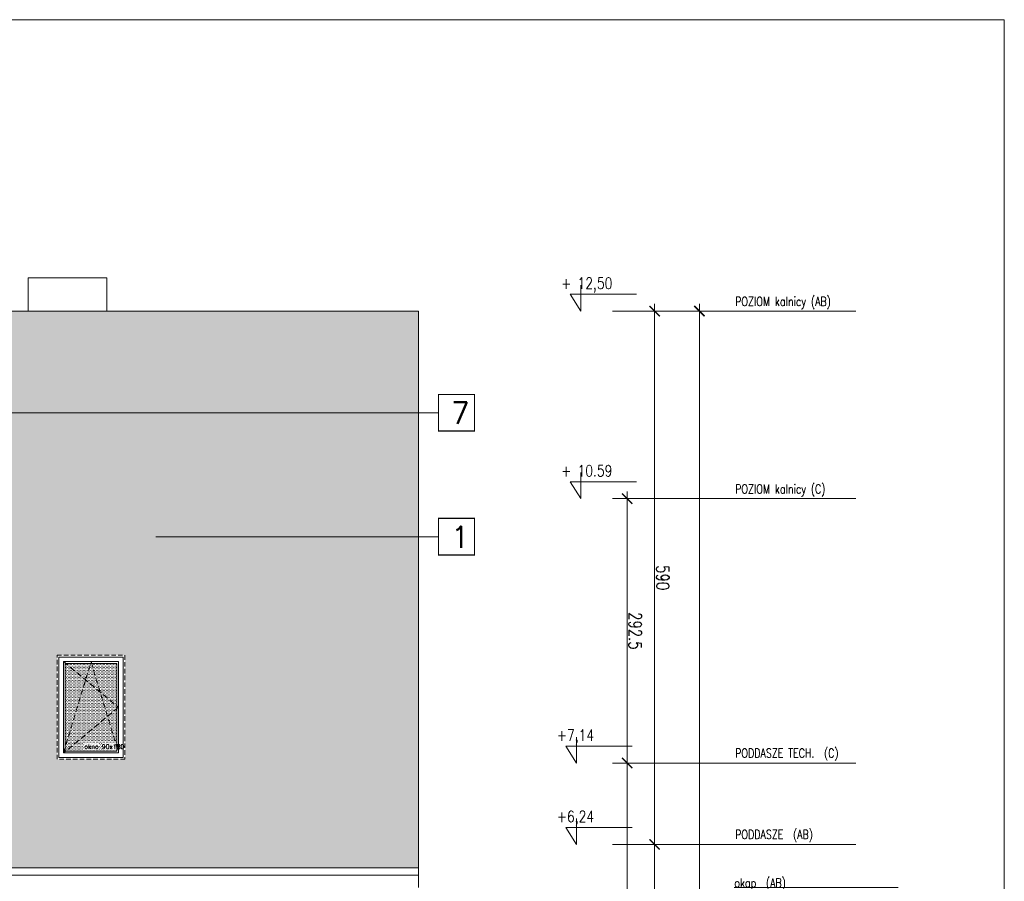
# Model space of a CAD drawing. Header units: millimetres. Extents: x -82287 to 177822, y -399756 to 0.
# Tile 25 of 228: x 59516 to 60606, y -240653 to -239700. Entities that reach past the tile are written whole.
import ezdxf
from ezdxf.enums import TextEntityAlignment as Align

# ---------------------------------------------------------------- set-up
doc = ezdxf.new("R2010")
doc.units = ezdxf.units.MM
doc.header["$MEASUREMENT"] = 0
doc.linetypes.add('SUŁOSZOWA - PB 21 03$0$CACHE', pattern=[9.525, 6.35, -3.175])
doc.linetypes.add('SUŁOSZOWA - PB 21 03$0$CARKOVANA', pattern=[7.5, 5, -2.5])
doc.layers.get('DEFPOINTS').update_dxf_attribs({"lineweight": 50})
doc.layers.add('FL_XREF', color=252, linetype='Continuous')
for name, color, linetype, lineweight in [('SUŁOSZOWA - PB 21 03$0$! opisy okien elewacja', 251, 'Continuous', 0), ('SUŁOSZOWA - PB 21 03$0$!! 0_ Istn-okna', 251, 'Continuous', 0), ('SUŁOSZOWA - PB 21 03$0$!! 0_ Istn-widok', 251, 'Continuous', 0), ('SUŁOSZOWA - PB 21 03$0$!! 0_ WIDOK ELEWACJA', 251, 'Continuous', 0), ('SUŁOSZOWA - PB 21 03$0$!! 0_bloki rzędnych', 251, 'Continuous', 0), ('SUŁOSZOWA - PB 21 03$0$!! 0_Istn-drzwi', 251, 'Continuous', 0), ('SUŁOSZOWA - PB 21 03$0$!! 0_Opis_pom', 251, 'Continuous', 0), ('SUŁOSZOWA - PB 21 03$0$!! 1_Hatch dach', 251, 'Continuous', 0), ('SUŁOSZOWA - PB 21 03$0$!! 1_OPIS POM NOWE', 251, 'Continuous', 0), ('SUŁOSZOWA - PB 21 03$0$!!_1  OPISY ELEWACJE', 251, 'Continuous', 0), ('SUŁOSZOWA - PB 21 03$0$0-rzedne-blok', 251, 'Continuous', 0)]:
    doc.layers.add(name, color=color, linetype=linetype, lineweight=lineweight)
doc.layers.add('SUŁOSZOWA - PB 21 03$0$ND', color=251, linetype='Continuous', lineweight=0, plot=False)
doc.styles.add('SUŁOSZOWA - PB 21 03$0$ARIAL', font='tahoma.ttf')
doc.styles.add('SUŁOSZOWA - PB 21 03$0$DEUTSCH', font='SIMPLEX8')
doc.styles.add('SUŁOSZOWA - PB 21 03$0$SIMPLEX', font='simplex.shx', dxfattribs={"width": 0.77})
doc.styles.add('SUŁOSZOWA - PB 21 03$0$TXT', font='simplex.shx')
doc.dimstyles.new('SUŁOSZOWA - PB 21 03$0$OL PB 100', dxfattribs={"dimscale": 4, "dimtxt": 3.5, "dimasz": 0.2, "dimexe": 10, "dimexo": 10, "dimgap": 0.5, "dimtad": 1, "dimdec": 1, "dimrnd": 0.5, "dimzin": 9, "dimdsep": 46, "dimtxsty": 'SUŁOSZOWA - PB 21 03$0$SIMPLEX', "dimblk": 'SUŁOSZOWA - PB 21 03$0$thick_MSz', "dimcen": 0.05, "dimdle": 8, "dimse1": 1, "dimse2": 1, "dimclrd": 256, "dimclre": 256, "dimclrt": 3, "dimadec": 1, "dimazin": 2, "dimtfac": 1, "dimtdec": 1, "dimtix": 1, "dimtofl": 0, "dimtmove": 2, "dimatfit": 3, "dimldrblk": 'SUŁOSZOWA - PB 21 03$0$thick_MSz', "dimfxl": 10, "dimfxlon": 1, "dimtolj": 1, "dimlwd": -1, "dimlwe": -1, "dimarcsym": 0})

# ---------------------------------------------------------------- blocks, each defined once
blk = doc.blocks.new('SUŁOSZOWA - PB 21 03$0$thick_MSz')
for p, q in [((0, 15), (0, -15)), ((-10, 0), (10, 0))]:
    blk.add_line(p, q)
at = {"const_width": 2, "elevation": 2}
blk.add_lwpolyline([(-7.1, -7.1), (7.1, 7.1)], dxfattribs=at)
blk = doc.blocks.new('*D72')
at = {"layer": 'DEFPOINTS', "color": 0, "ltscale": 100, "transparency": 16777216}
for p in [(15576.3, 8739.9), (15576.3, 8648.5), (15846.3, 8648.5)]:
    blk.add_point(p, dxfattribs=at)
at = {"layer": 'SUŁOSZOWA - PB 21 03$0$ND', "ltscale": 100, "transparency": 16777216}
blk.add_line((15845.5, 8739.9), (15577.1, 8739.9), dxfattribs=at)
at = {"layer": 'SUŁOSZOWA - PB 21 03$0$ND', "ltscale": 100, "transparency": 16777216, "xscale": 0.8, "yscale": 0.8, "zscale": 0.8}
for p, rotation in [((15576.3, 8739.9), 180.0000000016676), ((15846.3, 8739.9), 1.667546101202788e-09)]:
    blk.add_blockref('SUŁOSZOWA - PB 21 03$0$thick_MSz', p, dxfattribs=dict(at, rotation=rotation))
at = {"layer": 'SUŁOSZOWA - PB 21 03$0$ND', "color": 3, "ltscale": 100, "transparency": 16777216, "insert": (15711.3, 8748.9), "char_height": 14, "attachment_point": 5, "rotation": 0, "style": 'SUŁOSZOWA - PB 21 03$0$SIMPLEX'}
blk.add_mtext('\\A1;270', dxfattribs=at)
blk = doc.blocks.new('SUŁOSZOWA - PB 21 03$0$D_kota')
for p, q in [((8.66, 0), (8.66, 23.02)), ((-0.76, 15), (8.66, 15)), ((8.66, 0), (-0.76, 15))]:
    blk.add_line(p, q)
blk.add_lwpolyline([(-0.76, 15), (57.9, 15)])
at = {"style": 'SUŁOSZOWA - PB 21 03$0$DEUTSCH', "width": 0.8}
blk.add_attdef('POZ.ARCH', (7.32, 19.66), '', height=10, dxfattribs=at)
blk = doc.blocks.new('*D73')
at = {"layer": 'DEFPOINTS', "color": 0, "ltscale": 100, "transparency": 16777216}
for p in [(15846.3, 8789.5), (14272.3, 8752.2), (15846.3, 8606.6)]:
    blk.add_point(p, dxfattribs=at)
at = {"layer": 'SUŁOSZOWA - PB 21 03$0$ND', "ltscale": 100, "transparency": 16777216}
blk.add_line((14273.1, 8789.5), (15845.5, 8789.5), dxfattribs=at)
at = {"layer": 'SUŁOSZOWA - PB 21 03$0$ND', "ltscale": 100, "transparency": 16777216, "xscale": 0.8, "yscale": 0.8, "zscale": 0.8}
for p, rotation in [((14272.3, 8789.5), 180.0000000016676), ((15846.3, 8789.5), 1.667517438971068e-09)]:
    blk.add_blockref('SUŁOSZOWA - PB 21 03$0$thick_MSz', p, dxfattribs=dict(at, rotation=rotation))
at = {"layer": 'SUŁOSZOWA - PB 21 03$0$ND', "color": 3, "ltscale": 100, "transparency": 16777216, "insert": (15065.7, 8799.5), "char_height": 14, "attachment_point": 5, "rotation": 0, "style": 'SUŁOSZOWA - PB 21 03$0$SIMPLEX'}
blk.add_mtext('\\A1;1574', dxfattribs=at)
blk = doc.blocks.new('*D74')
at = {"layer": 'DEFPOINTS', "color": 0, "ltscale": 100, "transparency": 16777216}
for p in [(15216.3, 8739.9), (15216.3, 8648.5), (15576.3, 8648.5)]:
    blk.add_point(p, dxfattribs=at)
at = {"layer": 'SUŁOSZOWA - PB 21 03$0$ND', "ltscale": 100, "transparency": 16777216}
blk.add_line((15575.5, 8739.9), (15217.1, 8739.9), dxfattribs=at)
at = {"layer": 'SUŁOSZOWA - PB 21 03$0$ND', "ltscale": 100, "transparency": 16777216, "xscale": 0.8, "yscale": 0.8, "zscale": 0.8}
for p, rotation in [((15216.3, 8739.9), 180.0000000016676), ((15576.3, 8739.9), 1.667546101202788e-09)]:
    blk.add_blockref('SUŁOSZOWA - PB 21 03$0$thick_MSz', p, dxfattribs=dict(at, rotation=rotation))
at = {"layer": 'SUŁOSZOWA - PB 21 03$0$ND', "color": 3, "ltscale": 100, "transparency": 16777216, "insert": (15396.3, 8748.9), "char_height": 14, "attachment_point": 5, "rotation": 0, "style": 'SUŁOSZOWA - PB 21 03$0$SIMPLEX'}
blk.add_mtext('\\A1;360', dxfattribs=at)
blk = doc.blocks.new('*D75')
at = {"layer": 'DEFPOINTS', "color": 0, "ltscale": 100, "transparency": 16777216}
for p in [(14862.3, 8739.9), (14862.3, 8648.6), (15216.3, 8648.5)]:
    blk.add_point(p, dxfattribs=at)
at = {"layer": 'SUŁOSZOWA - PB 21 03$0$ND', "ltscale": 100, "transparency": 16777216}
blk.add_line((15215.5, 8739.9), (14863.1, 8739.9), dxfattribs=at)
at = {"layer": 'SUŁOSZOWA - PB 21 03$0$ND', "ltscale": 100, "transparency": 16777216, "xscale": 0.8, "yscale": 0.8, "zscale": 0.8}
for p, rotation in [((14862.3, 8739.9), 180.0000000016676), ((15216.3, 8739.9), 1.667546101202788e-09)]:
    blk.add_blockref('SUŁOSZOWA - PB 21 03$0$thick_MSz', p, dxfattribs=dict(at, rotation=rotation))
at = {"layer": 'SUŁOSZOWA - PB 21 03$0$ND', "color": 3, "ltscale": 100, "transparency": 16777216, "insert": (15039.3, 8748.9), "char_height": 14, "attachment_point": 5, "rotation": 0, "style": 'SUŁOSZOWA - PB 21 03$0$SIMPLEX'}
blk.add_mtext('\\A1;354', dxfattribs=at)
blk = doc.blocks.new('*D76')
at = {"layer": 'DEFPOINTS', "color": 0, "ltscale": 100, "transparency": 16777216}
for p in [(14272.3, 8739.9), (14272.3, 8693), (14862.3, 8648.6)]:
    blk.add_point(p, dxfattribs=at)
at = {"layer": 'SUŁOSZOWA - PB 21 03$0$ND', "ltscale": 100, "transparency": 16777216}
blk.add_line((14861.5, 8739.9), (14273.1, 8739.9), dxfattribs=at)
at = {"layer": 'SUŁOSZOWA - PB 21 03$0$ND', "ltscale": 100, "transparency": 16777216, "xscale": 0.8, "yscale": 0.8, "zscale": 0.8}
for p, rotation in [((14272.3, 8739.9), 180.0000000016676), ((14862.3, 8739.9), 1.667546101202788e-09)]:
    blk.add_blockref('SUŁOSZOWA - PB 21 03$0$thick_MSz', p, dxfattribs=dict(at, rotation=rotation))
at = {"layer": 'SUŁOSZOWA - PB 21 03$0$ND', "color": 3, "ltscale": 100, "transparency": 16777216, "insert": (14567.3, 8748.9), "char_height": 14, "attachment_point": 5, "rotation": 0, "style": 'SUŁOSZOWA - PB 21 03$0$SIMPLEX'}
blk.add_mtext('\\A1;590', dxfattribs=at)
blk = doc.blocks.new('*D77')
at = {"layer": 'DEFPOINTS', "color": 0, "ltscale": 100, "transparency": 16777216}
for p in [(15486.3, 8710.4), (15486.3, 8648.5), (15756.3, 8648.5)]:
    blk.add_point(p, dxfattribs=at)
at = {"layer": 'SUŁOSZOWA - PB 21 03$0$ND', "ltscale": 100, "transparency": 16777216}
blk.add_line((15755.5, 8710.4), (15487.1, 8710.4), dxfattribs=at)
at = {"layer": 'SUŁOSZOWA - PB 21 03$0$ND', "ltscale": 100, "transparency": 16777216, "xscale": 0.8, "yscale": 0.8, "zscale": 0.8}
for p, rotation in [((15486.3, 8710.4), 180.0000000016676), ((15756.3, 8710.4), 1.667546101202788e-09)]:
    blk.add_blockref('SUŁOSZOWA - PB 21 03$0$thick_MSz', p, dxfattribs=dict(at, rotation=rotation))
at = {"layer": 'SUŁOSZOWA - PB 21 03$0$ND', "color": 3, "ltscale": 100, "transparency": 16777216, "insert": (15621.3, 8719.4), "char_height": 14, "attachment_point": 5, "rotation": 0, "style": 'SUŁOSZOWA - PB 21 03$0$SIMPLEX'}
blk.add_mtext('\\A1;270', dxfattribs=at)
blk = doc.blocks.new('*D78')
at = {"layer": 'DEFPOINTS', "color": 0, "ltscale": 100, "transparency": 16777216}
for p in [(15126.3, 8710.4), (15126.3, 8648.5), (15486.3, 8648.5)]:
    blk.add_point(p, dxfattribs=at)
at = {"layer": 'SUŁOSZOWA - PB 21 03$0$ND', "ltscale": 100, "transparency": 16777216}
blk.add_line((15485.5, 8710.4), (15127.1, 8710.4), dxfattribs=at)
at = {"layer": 'SUŁOSZOWA - PB 21 03$0$ND', "ltscale": 100, "transparency": 16777216, "xscale": 0.8, "yscale": 0.8, "zscale": 0.8, "rotation": 180}
blk.add_blockref('SUŁOSZOWA - PB 21 03$0$thick_MSz', (15126.3, 8710.4), dxfattribs=at)
at = {"layer": 'SUŁOSZOWA - PB 21 03$0$ND', "ltscale": 100, "transparency": 16777216, "xscale": 0.8, "yscale": 0.8, "zscale": 0.8}
blk.add_blockref('SUŁOSZOWA - PB 21 03$0$thick_MSz', (15486.3, 8710.4), dxfattribs=at)
at = {"layer": 'SUŁOSZOWA - PB 21 03$0$ND', "color": 3, "ltscale": 100, "transparency": 16777216, "insert": (15306.3, 8701.4), "char_height": 14, "attachment_point": 5, "rotation": 180, "style": 'SUŁOSZOWA - PB 21 03$0$SIMPLEX'}
blk.add_mtext('\\A1;360', dxfattribs=at)
blk = doc.blocks.new('*D79')
at = {"layer": 'DEFPOINTS', "color": 0, "ltscale": 100, "transparency": 16777216}
for p in [(14772.3, 8709.4), (14772.3, 8648.5), (15126.3, 8648.5)]:
    blk.add_point(p, dxfattribs=at)
at = {"layer": 'SUŁOSZOWA - PB 21 03$0$ND', "ltscale": 100, "transparency": 16777216}
blk.add_line((15125.5, 8709.4), (14773.1, 8709.4), dxfattribs=at)
at = {"layer": 'SUŁOSZOWA - PB 21 03$0$ND', "ltscale": 100, "transparency": 16777216, "xscale": 0.8, "yscale": 0.8, "zscale": 0.8, "rotation": 180}
blk.add_blockref('SUŁOSZOWA - PB 21 03$0$thick_MSz', (14772.3, 8709.4), dxfattribs=at)
at = {"layer": 'SUŁOSZOWA - PB 21 03$0$ND', "ltscale": 100, "transparency": 16777216, "xscale": 0.8, "yscale": 0.8, "zscale": 0.8}
blk.add_blockref('SUŁOSZOWA - PB 21 03$0$thick_MSz', (15126.3, 8709.4), dxfattribs=at)
at = {"layer": 'SUŁOSZOWA - PB 21 03$0$ND', "color": 3, "ltscale": 100, "transparency": 16777216, "insert": (14949.3, 8700.4), "char_height": 14, "attachment_point": 5, "rotation": 180, "style": 'SUŁOSZOWA - PB 21 03$0$SIMPLEX'}
blk.add_mtext('\\A1;354', dxfattribs=at)
blk = doc.blocks.new('*D80')
at = {"layer": 'DEFPOINTS', "color": 0, "ltscale": 100, "transparency": 16777216}
for p in [(14479.8, 8709.4), (14479.8, 8593.5), (14772.3, 8593.5)]:
    blk.add_point(p, dxfattribs=at)
at = {"layer": 'SUŁOSZOWA - PB 21 03$0$ND', "ltscale": 100, "transparency": 16777216}
blk.add_line((14771.5, 8709.4), (14480.6, 8709.4), dxfattribs=at)
at = {"layer": 'SUŁOSZOWA - PB 21 03$0$ND', "ltscale": 100, "transparency": 16777216, "xscale": 0.8, "yscale": 0.8, "zscale": 0.8, "rotation": 180}
blk.add_blockref('SUŁOSZOWA - PB 21 03$0$thick_MSz', (14479.8, 8709.4), dxfattribs=at)
at = {"layer": 'SUŁOSZOWA - PB 21 03$0$ND', "ltscale": 100, "transparency": 16777216, "xscale": 0.8, "yscale": 0.8, "zscale": 0.8}
blk.add_blockref('SUŁOSZOWA - PB 21 03$0$thick_MSz', (14772.3, 8709.4), dxfattribs=at)
at = {"layer": 'SUŁOSZOWA - PB 21 03$0$ND', "color": 3, "ltscale": 100, "transparency": 16777216, "insert": (14626.1, 8718.4), "char_height": 14, "attachment_point": 5, "style": 'SUŁOSZOWA - PB 21 03$0$SIMPLEX'}
blk.add_mtext('\\A1;292.5', dxfattribs=at)
blk = doc.blocks.new('SUŁOSZOWA - PB 21 03$0$OKNO POŁACIOWE')
at = {"layer": 'SUŁOSZOWA - PB 21 03$0$!! 1_Hatch dach', "true_color": 0x575757}
h = blk.add_hatch(dxfattribs=at)
h.set_pattern_fill('DOTS', color=251)
h.set_pattern_definition([(0, (62967.6391, -229507.4222), (0.79375, 1.5875), [0, -1.5875])])
h.paths.add_polyline_path([(72608.9, -218174.3), (72665.9, -218174.3), (72665.9, -218271.3), (72608.9, -218271.3)])
at = {"layer": 'SUŁOSZOWA - PB 21 03$0$!! 0_ Istn-okna', "linetype": 'SUŁOSZOWA - PB 21 03$0$CARKOVANA', "lineweight": 5}
blk.add_lwpolyline([(72599.9, -218165.3), (72674.9, -218165.3), (72674.9, -218280.3), (72599.9, -218280.3)], close=True, dxfattribs=at)
at = {"layer": 'SUŁOSZOWA - PB 21 03$0$!! 0_ Istn-okna'}
for points in [[(72601.9, -218167.3), (72672.9, -218167.3), (72672.9, -218278.3), (72601.9, -218278.3)], [(72606.9, -218172.3), (72667.9, -218172.3), (72667.9, -218273.3), (72606.9, -218273.3)], [(72608.9, -218174.3), (72665.9, -218174.3), (72665.9, -218271.3), (72608.9, -218271.3)]]:
    blk.add_lwpolyline(points, close=True, dxfattribs=at)
at = {"layer": 'SUŁOSZOWA - PB 21 03$0$!! 1_Hatch dach', "color": 251, "linetype": 'SUŁOSZOWA - PB 21 03$0$CACHE', "true_color": 0x575757}
for points in [[(72606.9, -218273.3), (72637.4, -218172.3), (72667.9, -218273.3)], [(72606.9, -218172.3), (72667.9, -218222.8), (72606.9, -218273.3)]]:
    blk.add_lwpolyline(points, dxfattribs=at)
at = {"insert": (72630, -218263.9), "char_height": 5, "attachment_point": 1, "style": 'SUŁOSZOWA - PB 21 03$0$TXT'}
blk.add_mtext_dynamic_manual_height_columns('okno 90x180', width=52.63, gutter_width=75, heights=[0], dxfattribs=at)
blk = doc.blocks.new('SUŁOSZOWA - PB 21 03$0$POZIOMY BLOK')
for p, q in [((14909.91, 9009.49), (14909.91, 8828.06)), ((15140.67, 9009.49), (15140.67, 8828.06)), ((15756.32, 8984.49), (15756.32, 8664.25)), ((15846.32, 8984.49), (15846.32, 8664.25)), ((15876.32, 8984.49), (15876.32, 8664.25)), ((14272.32, 8962.8), (14272.32, 8693.05)), ((14479.8, 8962.8), (14479.8, 8693.05)), ((14772.32, 8962.8), (14772.32, 8693.05)), ((14862.32, 8962.8), (14862.32, 8693.05)), ((15126.32, 8934), (15126.32, 8664.25)), ((15216.32, 8934), (15216.32, 8664.25)), ((15486.32, 8934), (15486.32, 8664.25)), ((15576.32, 8934), (15576.32, 8664.25)), ((15876.32, 8682.25), (15876.32, 8611.49))]:
    blk.add_line(p, q)
at = {"layer": 'SUŁOSZOWA - PB 21 03$0$0-rzedne-blok'}
ref = blk.add_blockref('SUŁOSZOWA - PB 21 03$0$D_kota', (15125.85, 8652.26), dxfattribs=dict(at, xscale=1.250000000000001, yscale=1.250000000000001, zscale=1.250000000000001, rotation=89.99999992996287))
ref.add_attrib('POZ.ARCH', '+ 3,60', (15101.27, 8641.44), dxfattribs={"layer": '0', "height": 12.5, "rotation": 90, "style": 'SUŁOSZOWA - PB 21 03$0$DEUTSCH', "width": 0.8})
ref = blk.add_blockref('SUŁOSZOWA - PB 21 03$0$D_kota', (15215.85, 8652.26), dxfattribs=dict(at, xscale=1.250000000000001, yscale=1.250000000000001, zscale=1.250000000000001, rotation=89.99999992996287))
ref.add_attrib('POZ.ARCH', '+ 2,70', (15191.27, 8641.44), dxfattribs={"layer": '0', "height": 12.5, "rotation": 90, "style": 'SUŁOSZOWA - PB 21 03$0$DEUTSCH', "width": 0.8})
ref = blk.add_blockref('SUŁOSZOWA - PB 21 03$0$D_kota', (15486.32, 8657.67), dxfattribs=dict(at, xscale=1.250000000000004, yscale=1.250000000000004, zscale=1.250000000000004, rotation=90))
ref.add_attrib('POZ.ARCH', '%%p 0,00  ', (15461.74, 8646.85), dxfattribs={"layer": '0', "height": 12.5, "rotation": 90, "style": 'SUŁOSZOWA - PB 21 03$0$DEUTSCH', "width": 0.8})
ref = blk.add_blockref('SUŁOSZOWA - PB 21 03$0$D_kota', (15576.32, 8657.67), dxfattribs=dict(at, xscale=1.250000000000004, yscale=1.250000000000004, zscale=1.250000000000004, rotation=90))
ref.add_attrib('POZ.ARCH', '- 0,90  ', (15551.74, 8646.85), dxfattribs={"layer": '0', "height": 12.5, "rotation": 90, "style": 'SUŁOSZOWA - PB 21 03$0$DEUTSCH', "width": 0.8})
ref = blk.add_blockref('SUŁOSZOWA - PB 21 03$0$D_kota', (15756.32, 8652.26), dxfattribs=dict(at, xscale=1.250000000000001, yscale=1.250000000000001, zscale=1.250000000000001, rotation=89.99999992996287))
ref.add_attrib('POZ.ARCH', '- 2,70', (15731.74, 8641.44), dxfattribs={"layer": '0', "height": 12.5, "rotation": 90, "style": 'SUŁOSZOWA - PB 21 03$0$DEUTSCH', "width": 0.8})
ref = blk.add_blockref('SUŁOSZOWA - PB 21 03$0$D_kota', (15846.32, 8652.26), dxfattribs=dict(at, xscale=1.250000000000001, yscale=1.250000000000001, zscale=1.250000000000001, rotation=89.99999992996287))
ref.add_attrib('POZ.ARCH', '- 3,60', (15821.74, 8641.44), dxfattribs={"layer": '0', "height": 12.5, "rotation": 90, "style": 'SUŁOSZOWA - PB 21 03$0$DEUTSCH', "width": 0.8})
ref = blk.add_blockref('SUŁOSZOWA - PB 21 03$0$D_kota', (14272.32, 8647.32), dxfattribs=dict(at, xscale=1.250000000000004, yscale=1.250000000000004, zscale=1.250000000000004, rotation=90))
ref.add_attrib('POZ.ARCH', '+ 12,50', (14247.74, 8636.49), dxfattribs={"layer": '0', "height": 12.5, "rotation": 90, "style": 'SUŁOSZOWA - PB 21 03$0$DEUTSCH', "width": 0.8})
ref = blk.add_blockref('SUŁOSZOWA - PB 21 03$0$D_kota', (14479.8, 8647.32), dxfattribs=dict(at, xscale=1.250000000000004, yscale=1.250000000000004, zscale=1.250000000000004, rotation=90))
ref.add_attrib('POZ.ARCH', '+ 10.59', (14455.22, 8636.49), dxfattribs={"layer": '0', "height": 12.5, "rotation": 90, "style": 'SUŁOSZOWA - PB 21 03$0$DEUTSCH', "width": 0.8})
ref = blk.add_blockref('SUŁOSZOWA - PB 21 03$0$D_kota', (14772.32, 8642.51), dxfattribs=dict(at, xscale=1.250000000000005, yscale=1.250000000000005, zscale=1.250000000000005, rotation=90))
ref.add_attrib('POZ.ARCH', '+7,14', (14747.74, 8631.68), dxfattribs={"layer": '0', "height": 12.5, "rotation": 90, "style": 'SUŁOSZOWA - PB 21 03$0$DEUTSCH', "width": 0.8})
ref = blk.add_blockref('SUŁOSZOWA - PB 21 03$0$D_kota', (14862.32, 8642.51), dxfattribs=dict(at, xscale=1.250000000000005, yscale=1.250000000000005, zscale=1.250000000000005, rotation=90))
ref.add_attrib('POZ.ARCH', '+6,24', (14837.74, 8631.68), dxfattribs={"layer": '0', "height": 12.5, "rotation": 90, "style": 'SUŁOSZOWA - PB 21 03$0$DEUTSCH', "width": 0.8})
ref = blk.add_blockref('SUŁOSZOWA - PB 21 03$0$D_kota', (15875.5, 8597.99), dxfattribs=dict(at, xscale=1.250000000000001, yscale=1.250000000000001, zscale=1.250000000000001, rotation=89.99999992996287))
ref.add_attrib('POZ.ARCH', '- 3,90', (15850.92, 8587.16), dxfattribs={"layer": '0', "height": 12.5, "rotation": 90, "style": 'SUŁOSZOWA - PB 21 03$0$DEUTSCH', "width": 0.8})
at = {"style": 'SUŁOSZOWA - PB 21 03$0$SIMPLEX', "width": 0.77}
for s, p in [('POZIOM kalnicy (AB)', (14266.63, 8829.03, -0.04)), ('PODDASZE TECH.  (C)', (14766.35, 8829.03, -0.04)), ('POZIOM kalnicy (C)', (14474.11, 8829.03, -0.04)), ('POZIOM  %%P0,00 (C)', (15478.99, 8829.03, -0.04)), ('PODDASZE  (AB)', (14856.35, 8829.03, -0.04)), ('PODDASZE  (C)', (15118.99, 8829.03, -0.04)), ('POZIOM -1 (C)', (15748.99, 8828.23, -0.04)), ('POZIOM -1 (B)', (15838.99, 8828.23, -0.04)), ('PIĘTRO  (AB)', (15208.99, 8829.03, -0.04)), ('PARTER  (AB)', (15568.99, 8829.03, -0.04)), ('POZIOM -1 (A)', (15871.38, 8827.97, -0.04)), ('okap  (AB)', (14909.91, 8828.06)), ('okap  (c)', (15140.67, 8828.06))]:
    blk.add_text(s, height=10, rotation=90, dxfattribs=at).set_placement(p)
at = {"layer": 'SUŁOSZOWA - PB 21 03$0$ND', "ltscale": 100}
dim = blk.add_linear_dim(base=(15846.32, 8789.48), p1=(14272.32, 8752.23), p2=(15846.32, 8606.6), angle=180, dimstyle='SUŁOSZOWA - PB 21 03$0$OL PB 100', dxfattribs=at)
dim.commit()
dim.dimension.update_dxf_attribs({"geometry": '*D73', "text_midpoint": (15065.71, 8799.48), "dimtype": 160})
for base, p1, p2, picture, middle in [((14272.32, 8739.89), (14862.32, 8648.65), (14272.32, 8693.05), '*D76', (14567.32, 8748.89)), ((14862.32, 8739.89), (15216.32, 8648.52), (14862.32, 8648.65), '*D75', (15039.32, 8748.89)), ((15216.32, 8739.89), (15576.32, 8648.52), (15216.32, 8648.52), '*D74', (15396.32, 8748.89)), ((15576.32, 8739.89), (15846.32, 8648.52), (15576.32, 8648.52), '*D72', (15711.32, 8748.89)), ((14772.32, 8709.43), (15126.32, 8648.52), (14772.32, 8648.52), '*D79', (14949.32, 8700.43)), ((15126.32, 8710.39), (15486.32, 8648.52), (15126.32, 8648.52), '*D78', (15306.32, 8701.39)), ((15486.32, 8710.39), (15756.32, 8648.52), (15486.32, 8648.52), '*D77', (15621.32, 8719.39))]:
    dim = blk.add_linear_dim(base=base, p1=p1, p2=p2, angle=180, dimstyle='SUŁOSZOWA - PB 21 03$0$OL PB 100', dxfattribs=at)
    dim.commit()
    dim.dimension.update_dxf_attribs({"geometry": picture, "text_midpoint": middle})
dim = blk.add_linear_dim(base=(14479.8, 8709.43), p1=(14772.32, 8593.49), p2=(14479.8, 8593.49), dimstyle='SUŁOSZOWA - PB 21 03$0$OL PB 100', dxfattribs=at)
dim.commit()
dim.dimension.update_dxf_attribs({"geometry": '*D80', "text_midpoint": (14626.06, 8718.43)})
blk = doc.blocks.new('SUŁOSZOWA - PB 21 03')
at = {"layer": 'SUŁOSZOWA - PB 21 03$0$!! 1_Hatch dach', "true_color": 0x990000}
h = blk.add_hatch(dxfattribs=at)
h.set_pattern_fill('AR-B88', color=14, scale=0.1, angle=180)
h.set_pattern_definition([(180, (0, 0), (-2e-15, -20.32), []), (270, (0, 0), (10.16, -20.32), [20.32, -20.32])])
h.paths.add_polyline_path([(58873.06903, -240075.35053), (55873.06903, -240075.35053), (56246.33593, -240349.80011), (56239.06903, -240358.05796), (56239.06903, -240371.5708), (56227.17773, -240371.5708), (56190.56903, -240371.5708), (56190.56903, -240621.52607), (55555.56903, -240621.52607), (55555.56903, -240371.5708), (55507.06903, -240371.5708), (55507.06903, -240358.05796), (55499.80212, -240349.80011), (55873.06903, -240075.35053), (54941.06903, -240075.35053), (54941.06903, -240691.16861), (56910.29832, -240691.16861), (57374.31903, -240282.83038), (57838.33974, -240691.16861), (59895.06903, -240691.16861), (59895.06903, -240075.35053), (58873.06903, -240075.35053), (59246.33593, -240349.80011), (59239.06903, -240358.05796), (59239.06903, -240371.5708), (59227.17773, -240371.5708), (59190.56903, -240371.5708), (59190.56903, -240621.52607), (58555.56903, -240621.52607), (58555.56903, -240371.5708), (58507.06903, -240371.5708), (58507.06903, -240358.05796), (58499.80212, -240349.80011)])
h.paths.add_polyline_path([(56496.06903, -240456.15298), (56496.06903, -240571.15298), (56421.06903, -240571.15298), (56421.06903, -240456.15298)], flags=16)
h.paths.add_polyline_path([(56489.06903, -240463.15298), (56489.06903, -240564.15298), (56428.06903, -240564.15298), (56428.06903, -240463.15298)], flags=0)
h.paths.add_polyline_path([(56487.06903, -240465.15298), (56487.06903, -240511.99724), (56489.06903, -240513.65298), (56487.06903, -240515.30872), (56487.06903, -240557.53003), (56488.46507, -240562.15298), (56430.48487, -240562.15298), (56428.06903, -240564.15298), (56430.06903, -240557.53003), (56430.06903, -240464.80872), (56430.48487, -240465.15298), (56457.96507, -240465.15298), (56458.56903, -240463.15298), (56459.17299, -240465.15298)], flags=0)
h.paths.add_polyline_path([(59495.06903, -240456.15298), (59570.06903, -240456.15298), (59570.06903, -240571.15298), (59495.06903, -240571.15298)], flags=16)
h.paths.add_polyline_path([(59502.06903, -240463.15298), (59563.06903, -240463.15298), (59563.06903, -240564.15298), (59502.06903, -240564.15298)], flags=0)
h.paths.add_polyline_path([(59504.06903, -240464.80872), (59504.48487, -240465.15298), (59531.96507, -240465.15298), (59532.56903, -240463.15298), (59533.17299, -240465.15298), (59561.06903, -240465.15298), (59561.06903, -240511.99724), (59563.06903, -240513.65298), (59561.06903, -240515.30872), (59561.06903, -240557.53003), (59562.46507, -240562.15298), (59504.48487, -240562.15298), (59502.06903, -240564.15298), (59504.06903, -240557.53003)], flags=0)
h.paths.add_polyline_path([(55345.06903, -240456.15298), (55345.06903, -240571.15298), (55270.06903, -240571.15298), (55270.06903, -240456.15298)], flags=16)
h.paths.add_polyline_path([(55338.06903, -240463.15298), (55338.06903, -240564.15298), (55277.06903, -240564.15298), (55277.06903, -240463.15298)], flags=0)
h.paths.add_polyline_path([(55336.06903, -240465.15298), (55336.06903, -240511.99724), (55338.06903, -240513.65298), (55336.06903, -240515.30872), (55336.06903, -240557.53003), (55337.46507, -240562.15298), (55279.48487, -240562.15298), (55277.06903, -240564.15298), (55279.06903, -240557.53003), (55279.06903, -240464.80872), (55279.48487, -240465.15298), (55306.96507, -240465.15298), (55307.56903, -240463.15298), (55308.17299, -240465.15298)], flags=0)
h.paths.add_polyline_path([(55298.89678, -240560.99335), (55349.01583, -240560.99335), (55349.01583, -240553.49335), (55298.89678, -240553.49335)], flags=24)
h.paths.add_polyline_path([(56449.89678, -240560.99335), (56500.01583, -240560.99335), (56500.01583, -240553.49335), (56449.89678, -240553.49335)], flags=24)
h.paths.add_polyline_path([(59523.89678, -240560.99335), (59574.01583, -240560.99335), (59574.01583, -240553.49335), (59523.89678, -240553.49335)], flags=24)
at = {"layer": 'SUŁOSZOWA - PB 21 03$0$! opisy okien elewacja'}
blk.add_lwpolyline([(53420.42771, -239752.90582), (60543.65378, -239752.90582), (60543.65378, -241830.32956), (53420.42771, -241830.32956)], close=True, dxfattribs=at)
at = {"layer": 'SUŁOSZOWA - PB 21 03$0$!! 0_ Istn-widok'}
blk.add_lwpolyline([(57838.33974, -240691.16861), (59895.06903, -240691.16861)], dxfattribs=at)
at = {"layer": 'SUŁOSZOWA - PB 21 03$0$!! 0_ WIDOK ELEWACJA'}
for points in [[(59463.06903, -240038.35053), (59550.06903, -240038.35053), (59550.06903, -240075.35053), (59463.06903, -240075.35053)], [(54941.06903, -240691.16861), (54941.06903, -240075.35053), (59895.06903, -240075.35053), (59895.06903, -240691.16861), (57838.33974, -240691.16861), (57374.31903, -240282.83038), (56910.29832, -240691.16861)]]:
    blk.add_lwpolyline(points, close=True, dxfattribs=at)
for points in [[(59895.06903, -240075.35053), (53582.06903, -240075.35053)], [(59895.06903, -240075.35053), (59895.06903, -240712.9393)], [(57847.72366, -240699.42645), (59895.06903, -240699.42645)]]:
    blk.add_lwpolyline(points, dxfattribs=at)
at = {"layer": 'SUŁOSZOWA - PB 21 03$0$!! 0_Istn-drzwi'}
blk.add_lwpolyline([(53582.06903, -240075.35053), (59895.06903, -240075.35053)], dxfattribs=at)
at = {"layer": 'SUŁOSZOWA - PB 21 03$0$!!_1  OPISY ELEWACJE', "const_width": 1.2}
for points in [[(59917.26792, -240208.00726), (59917.26792, -240167.46247), (59956.98226, -240167.46247), (59956.98226, -240208.00726)], [(59917.26792, -240208.00726), (59917.26792, -240167.46247), (59956.98226, -240167.46247), (59956.98226, -240208.00726)], [(59917.26792, -240345.16872), (59917.26792, -240304.62393), (59956.98226, -240304.62393), (59956.98226, -240345.16872)], [(59917.26792, -240345.16872), (59917.26792, -240304.62393), (59956.98226, -240304.62393), (59956.98226, -240345.16872)]]:
    blk.add_lwpolyline(points, close=True, dxfattribs=at)
at = {"layer": 'SUŁOSZOWA - PB 21 03$0$!!_1  OPISY ELEWACJE'}
for points in [[(59917.26792, -240187.73487), (58884.05172, -240187.73487)], [(59917.26792, -240324.89633), (59604.33218, -240324.89633)]]:
    blk.add_lwpolyline(points, dxfattribs=at)
at = {"layer": 'SUŁOSZOWA - PB 21 03$0$! opisy okien elewacja'}
blk.add_blockref('SUŁOSZOWA - PB 21 03$0$OKNO POŁACIOWE', (-13104.87974, -22290.86393), dxfattribs=at)
at = {"layer": 'SUŁOSZOWA - PB 21 03$0$!! 0_bloki rzędnych', "linetype": 'Continuous', "rotation": 270}
blk.add_blockref('SUŁOSZOWA - PB 21 03$0$POZIOMY BLOK', (51416.63587, -225803.02803), dxfattribs=at)
at = {"layer": 'SUŁOSZOWA - PB 21 03$0$!! 0_Opis_pom', "ltscale": 0.7, "style": 'SUŁOSZOWA - PB 21 03$0$ARIAL'}
for tag, p in [('B0,19', (52679.2094, -194257.55204)), ('B2,14', (73874.0461, -194402.0887)), ('B2,12', (73342.49259, -194413.89249)), ('B1,21', (60405.50261, -194427.18207)), ('B2,11', (73069.01144, -194438.89383)), ('B2,16', (75195.07765, -194441.83446)), ('A1,16', (59129.54925, -194448.08429)), ('B1/17', (59524.53699, -194450.37428)), ('B1,19', (59914.81903, -194448.15658)), ('1,23', (61575.22173, -194450.37428)), ('B0,15', (51514.15008, -194461.8073)), ('A1,1', (58808.06672, -194460.94161)), ('1,22', (60947.33929, -194456.1144)), ('B2,19.1', (76701.67035, -194466.03695)), ('B3,7', (87459.81312, -194465.07097)), ('B3,3', (88235.73906, -194465.79732)), ('B1,18', (59715.51745, -194473.87108)), ('B2,17', (75506.7465, -194471.3759)), ('B0,18', (52071.43815, -194478.40179)), ('B2,15', (74566.38885, -194487.81114)), ('B3,6', (86826.65132, -194483.15512)), ('B3,8', (90006.66539, -194478.47972)), ('B1,20', (60198.53687, -194490.17374)), ('B2,10', (72728.63362, -194489.37283)), ('A0,6', (49094.40602, -194505.72387)), ('A2,5', (72452.45009, -194505.90583)), ('B2,13', (73649.91716, -194500.01242)), ('A0,4', (49692.81919, -194517.93289)), ('B0,22', (54187.56644, -194519.04308)), ('A1,6', (58565.96262, -194514.50753)), ('B1,1', (61908.24378, -194515.48656)), ('A0,3', (49906.53818, -194524.03766)), ('B0,20', (53125.45224, -194527.8835)), ('A0,5', (49399.71914, -194533.19455)), ('B0,21', (53847.26622, -194535.08002)), ('B1,3', (62229.35503, -194604.49851)), ('B2,18', (75922.43604, -194612.23635)), ('B2,19', (77152.69039, -194617.53776)), ('A3,4', (85509.27934, -194642.47136)), ('B0,24B', (54824.42896, -194684.26784)), ('B1,4', (63476.45184, -194691.11207)), ('B0,16', (51457.40872, -194704.43091)), ('B0,13', (50367.63944, -194706.5583)), ('B0,17', (51897.58569, -194706.77195)), ('A2,4', (71695.75649, -194707.44268)), ('A1,5', (58149.22649, -194724.80163)), ('A2.1', (72371.45884, -194731.56251)), ('B0,23', (54542.05776, -194742.93939)), ('A1,2', (58744.42262, -194746.622)), ('B1,2D', (60756.29674, -194750.92727)), ('A1,15', (59129.54925, -194780.73348)), ('B0,14', (50962.60809, -194789.06568)), ('B1,4', (63483.03852, -194791.04365)), ('A3.1', (86079.08704, -194786.62422)), ('A0,2', (49295.91259, -194810.95246)), ('B2.7', (74548.27897, -194836.12781)), ('B0,7', (52851.95551, -194845.56115)), ('B1,2B', (62374.83512, -194841.86715)), ('B3,2', (89035.72921, -194837.99287)), ('B1,2A', (61803.35407, -194869.27513)), ('B0,8', (51561.38742, -194890.27848)), ('A1,3', (58810.05243, -195008.83917)), ('A3.2', (86016.50296, -195004.88875)), ('A0,1', (49914.27925, -195025.82804)), ('A0,10', (49695.87246, -195042.9259)), ('B0,17', (51225.06492, -195049.74007)), ('B0,6', (52110.41055, -195069.39267)), ('B1,8', (61403.63433, -195071.25189)), ('A2.2', (72371.45884, -195070.78713)), ('B2.2', (74976.1855, -195068.47988)), ('A0,7', (49042.50308, -195082.6056)), ('B3,11', (88623.94853, -195099.23575)), ('B3,4', (87612.56208, -195132.78192)), ('B3,5', (86839.47632, -195174.05241)), ('B0,12', (50313.60595, -195207.52936)), ('B0,11', (50726.178, -195219.06638)), ('B3,10', (89778.42161, -195220.68871)), ('B1,6', (63686.26823, -195231.3997)), ('B0,24A', (54359.17011, -195245.97867)), ('A1,4', (58093.66276, -195250.96213)), ('B0,10', (51476.34179, -195259.44699)), ('B3,9', (90479.74099, -195260.18621)), ('A0,11', (49643.96951, -195271.84772)), ('B1,14', (59332.54805, -195280.73534)), ('A0,8', (49042.50308, -195293.21363)), ('B0,9', (51798.4912, -195291.17482)), ('B2,21', (75970.16114, -195290.81005)), ('B1,13', (60186.62513, -195314.46953)), ('B0,3', (52068.59538, -195319.60465)), ('B1,10', (60892.94126, -195319.45825)), ('B1,5', (63419.22943, -195317.21026)), ('A2.3', (71832.37045, -195318.78232)), ('B2,9', (73175.51251, -195317.21162)), ('B2,4', (74493.5947, -195318.7733)), ('B2,3', (74674.2815, -195319.28036)), ('A3,3', (85569.83931, -195318.78232)), ('B2,8', (73894.209, -195338.18956)), ('B3,1', (88723.65615, -195329.98594)), ('B1,9', (61058.12383, -195344.48743)), ('B2.1', (75304.74121, -195348.36327)), ('B2,20', (77211.021, -195343.82367)), ('B0,2', (52227.2348, -195357.98297)), ('B1,2C', (61827.40698, -195369.02625)), ('B1,7', (62134.52151, -195372.05069)), ('B0,1', (53061.17304, -195403.85659)), ('A0,9', (49001.50444, -195413.15723)), ('A0,12', (49689.76592, -195485.50737)), ('B0,4', (52224.78303, -195500.96352)), ('B2,5', (74686.48999, -195507.24036)), ('B1,11', (61050.00078, -195512.89565)), ('B1,12', (60864.00751, -195544.00738)), ('B2,6', (74499.29165, -195549.55175)), ('B0,5', (52066.14362, -195556.83806)), ('C2,2', (74812.78942, -195865.8959)), ('C1,3', (61091.58871, -195973.27844)), ('C0,2A', (52278.30875, -196050.48297)), ('C0,1', (52808.36775, -196132.34208)), ('C1,2', (61690.27405, -196439.72387)), ('C1,1', (62060.59754, -196465.28533)), ('C3,1', (88979.71614, -196545.67785)), ('C0,2B', (53028.88223, -196668.8019)), ('C1,4', (61008.68123, -196686.32122)), ('C2,1', (75334.65984, -196786.2197)), ('C2,3', (74834.65119, -196933.26657)), ('C1,5', (61062.7252, -196991.42453)), ('C1,10', (62127.38542, -196998.81344)), ('C1,9', (62147.33751, -197289.53424)), ('C1,6', (61131.41824, -197329.69535)), ('C0,3', (52181.98562, -197341.92176)), ('D1,1', (73931.12245, -197584.03121)), ('C0,4', (52345.96562, -197596.60561)), ('D0,18', (60296.49264, -197617.95269)), ('C2,4', (75243.70451, -197663.89)), ('D0,7', (59141.53804, -197722.84718)), ('D0,17', (60701.16801, -197741.44864)), ('C1,7', (61222.2575, -197737.18052)), ('D1,4', (73157.19908, -197744.29721)), ('D0,3', (59562.25866, -197751.14316)), ('D1,6', (72757.78643, -197751.22612)), ('D0,6', (58741.71849, -197802.61699)), ('D0,10', (58357.73602, -197820.93991)), ('D,09', (59195.67196, -197881.51243)), ('C0,5', (52269.72696, -197902.4362)), ('C0,6', (52872.93793, -197917.07354)), ('D0,2', (59943.06082, -197917.06725)), ('D1,3', (73475.28953, -197924.29875)), ('D0,16', (60721.3534, -197935.2949)), ('D0,8', (59058.9008, -197963.64925)), ('D0,5', (59448.52586, -197969.8061)), ('C2,5', (74555.08284, -197988.7886)), ('D1,5', (73291.61607, -197999.29956)), ('D0,4', (59655.02693, -198042.2589)), ('D0,15', (60692.12223, -198127.4643)), ('D1,2', (73578.07819, -198172.30068)), ('D0,1', (59931.33074, -198173.12806)), ('D0,11', (58161.27105, -198211.45823)), ('D0,12', (58250.99458, -198537.17631)), ('D0,13', (58250.99458, -198764.99605)), ('D1,7', (71854.87376, -198786.88467)), ('D0,14', (59130.08589, -198795.3373)), ('D1,8', (71715.35366, -199212.44512))]:
    blk.add_attdef(tag, text='', height=11.968, dxfattribs=at).set_placement(p, align=Align.MIDDLE_CENTER)
at = {"layer": 'SUŁOSZOWA - PB 21 03$0$!! 1_OPIS POM NOWE', "style": 'SUŁOSZOWA - PB 21 03$0$ARIAL'}
for tag, p in [('C1.7A', (61271.6179, -197538.30303)), ('C2.5B', (74970.66097, -197546.70728)), ('C2,5C', (74903.71123, -197659.13664)), ('C2.4', (75374.07862, -197726.11453)), ('D1,2B', (74322.25834, -197791.43247)), ('C1.7C', (61260.26049, -197811.38428)), ('C1.8B', (61588.27341, -197817.62151)), ('C1.8A', (61884.42005, -197818.94854)), ('C1.7B', (61322.12354, -197933.89849)), ('C2,5A', (74943.41937, -197993.49482)), ('E1.2', (62164.78326, -198139.98688)), ('E1.5E', (62692.10372, -198153.27854)), ('D1,2C', (73419.9359, -198156.57844)), ('E3.1', (88990.58975, -198158.87886)), ('D1,2A', (74280.17915, -198172.30068)), ('E2.9', (75361.45041, -198161.88904)), ('E2.7', (76022.45692, -198162.26272)), ('E1.1', (61330.46191, -198191.9806)), ('E1.5D', (62993.60773, -198185.416)), ('E1.5C', (63016.9343, -198246.3437)), ('E1.5B', (63264.15117, -198307.8661)), ('E3.2', (88781.41347, -198385.24275)), ('E1.6', (61022.6264, -198421.00827)), ('E2.2', (74782.75417, -198427.85813)), ('E2.8', (75757.29014, -198437.09188)), ('E2.6', (76531.8031, -198444.40756)), ('E3.4', (89392.22607, -198450.03942)), ('E1.5A', (63049.47589, -198456.39852)), ('E1.5G', (62892.39981, -198586.12622)), ('E1.5F', (62736.15118, -198589.14592)), ('E1,4', (61888.25021, -198652.6996)), ('E2.1', (75803.99631, -198697.05773)), ('E1.5L', (63297.7633, -198733.65678)), ('E1.3', (61058.5992, -198806.28147)), ('E1.5H', (62893.53005, -198830.01758)), ('E2,3', (74778.52304, -198843.9541)), ('E3.3', (89150.95684, -198867.32581)), ('E1.5K', (63266.15427, -198904.67789)), ('E1.5I', (62723.74907, -199005.87002)), ('E2.4', (75135.87669, -199083.20857)), ('E2.5', (76615.04061, -199164.91143)), ('E1.5J', (63204.25187, -199215.697))]:
    blk.add_attdef(tag, text='', height=11.968, dxfattribs=at).set_placement(p, align=Align.MIDDLE_CENTER)
at = {"layer": 'SUŁOSZOWA - PB 21 03$0$!!_1  OPISY ELEWACJE', "char_height": 24, "attachment_point": 1, "style": 'SUŁOSZOWA - PB 21 03$0$TXT'}
for s, insert in [('7', (59930.96984, -240176.1311)), ('1', (59930.96984, -240313.29256))]:
    blk.add_mtext_dynamic_manual_height_columns(s, width=40.5447886, gutter_width=90, heights=[0], dxfattribs=dict(at, insert=insert))

msp = doc.modelspace()

# ---------------------------------------------------------------- block references
at = {"layer": 'FL_XREF'}
msp.add_blockref('SUŁOSZOWA - PB 21 03', (62.3, 52.9), dxfattribs=at)

doc.saveas('drawing.dxf')
